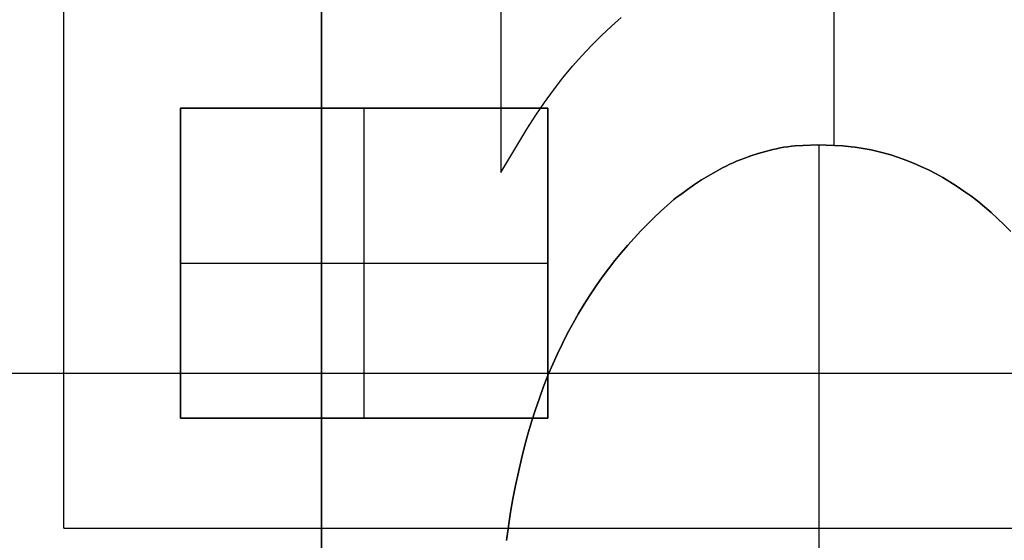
# Model space of a CAD drawing. Header units: millimetres. Extents: x -88 to 88, y -12 to 103.
# Tile 41 of 256: x -62.668 to -61.555, y 10.473 to 11.061. Entities that reach past the tile are written whole.
import ezdxf

# ---------------------------------------------------------------- set-up
doc = ezdxf.new("R2010")
doc.units = ezdxf.units.MM
doc.layers.add('Default', color=7, linetype='Continuous', true_color=0x000000)
doc.layers.add('TOP', color=7, linetype='Continuous', true_color=0xc80000)

msp = doc.modelspace()

# ---------------------------------------------------------------- linework, layer by layer
at = {"layer": 'Default', "color": 254, "true_color": 0xcad1ee, "extrusion": (1, 0, 0)}
for points in [[(11.6783, 0.2116), (5.1033, -2.9631)], [(5.1033, -2.9631), (11.6783, 0.2116)], [(5.1033, -2.9631), (11.6783, 0.2116)], [(4.7957, -2.7229), (11.5261, 0.5268)], [(4.7957, -2.7229), (11.5261, 0.5268)], [(11.5261, 0.5268), (4.7957, -2.7229)], [(11.0537, 8.2572), (11.0537, 8.308)], [(11.0084, 8.2572), (11.0084, 8.308)], [(11.0055, 8.2572), (11.0055, 8.308)], [(10.961, -7.82), (10.961, -4.9)], [(10.961, -7.82), (10.961, -4.9)], [(10.9532, 8.2572), (10.9532, 8.308)], [(10.9175, 8.2572), (10.9175, 8.308)], [(10.9197, 8.308), (10.9197, 8.2572)], [(10.9175, 8.2572), (10.9175, 8.308)], [(10.9098, 8.2572), (10.9098, 8.308)], [(10.9107, 8.2572), (10.9107, 8.308)], [(10.8976, 8.2572), (10.8976, 8.308)], [(10.8989, 8.2572), (10.8989, 8.308)], [(10.8885, 8.2572), (10.8885, 8.308)], [(10.8799, 8.2572), (10.8799, 8.308)], [(10.8826, 8.2572), (10.8826, 8.308)], [(10.8618, 8.2572), (10.8618, 8.308)], [(10.8577, 8.2572), (10.8577, 8.308)], [(10.8301, 8.2572), (10.8301, 8.308)], [(10.8365, 8.2572), (10.8365, 8.308)], [(10.798, 8.2572), (10.798, 8.308)], [(10.786, -7.82), (10.786, -4.9)], [(10.786, -7.82), (10.786, -4.9)], [(10.7604, 8.2572), (10.7604, 8.308)], [(10.7183, 8.2572), (10.7183, 8.308)], [(10.6717, 8.2572), (10.6717, 8.308)], [(10.6206, 8.2572), (10.6206, 8.308)], [(10.611, -4.9), (10.611, -7.82)], [(10.611, -4.9), (10.611, -7.82)], [(10.5649, 8.2572), (10.5649, 8.308)], [(10.5047, 8.2572), (10.5047, 8.308)]]:
    msp.add_lwpolyline(points, dxfattribs=at)
at = {"layer": 'Default', "color": 254, "true_color": 0xcad1ee}
for points in [[(-61.7471, 10.919), (-61.7471, 11.151)], [(-62.3264, 8.8922), (-62.3264, 11.1225)], [(-62.3264, 8.8922), (-62.3264, 11.1225)], [(-62.3264, 11.1225), (-62.3264, 8.8922)], [(-62.1237, 11.1225), (-62.1237, 10.8885)], [(-62.1237, 11.1225), (-62.1237, 10.8885)], [(-62.1237, 11.1225), (-62.1237, 10.8885)], [(-62.1237, 10.8885), (-62.0946, 10.9373), (-62.0843, 10.9532), (-62.0745, 10.9675), (-62.0643, 10.9815), (-62.0537, 10.9951), (-62.0427, 11.0084), (-62.0322, 11.0203), (-62.0214, 11.0318), (-62.0103, 11.0429), (-61.9988, 11.0537), (-61.9878, 11.0633)], [(-62.1237, 10.8885), (-62.0946, 10.9373), (-62.0843, 10.9532), (-62.0745, 10.9675), (-62.0643, 10.9815), (-62.0537, 10.9951), (-62.0427, 11.0084), (-62.0322, 11.0203), (-62.0214, 11.0318), (-62.0103, 11.0429), (-61.9988, 11.0537), (-61.9878, 11.0633)], [(-62.1237, 10.8885), (-62.0946, 10.9373), (-62.0843, 10.9532), (-62.0745, 10.9675), (-62.0643, 10.9815), (-62.0537, 10.9951), (-62.0427, 11.0084), (-62.0322, 11.0203), (-62.0214, 11.0318), (-62.0103, 11.0429), (-61.9988, 11.0537), (-61.9878, 11.0633)], [(-62.0708, 10.961), (-62.4861, 10.961)], [(-62.4861, 10.961), (-62.4861, 10.611)], [(-62.4861, 10.611), (-62.4861, 10.961)], [(-62.4861, 10.961), (-62.0708, 10.961)], [(-62.4861, 10.961), (-62.4861, 10.611)], [(-62.4861, 10.961), (-62.0708, 10.961)], [(-62.2785, 10.611), (-62.2785, 10.961)], [(-62.0708, 10.611), (-62.0708, 10.961)], [(-62.0708, 10.961), (-62.0708, 10.611)], [(-62.0708, 10.961), (-62.0708, 10.611)], [(-62.1176, 10.4726), (-62.1128, 10.5047), (-62.1102, 10.5198), (-62.1072, 10.5349), (-62.1041, 10.5499), (-62.1006, 10.5649), (-62.097, 10.5789), (-62.0932, 10.5929), (-62.0891, 10.6068), (-62.0847, 10.6206), (-62.0803, 10.6335), (-62.0756, 10.6464), (-62.0706, 10.6591), (-62.0653, 10.6717), (-62.0599, 10.6836), (-62.0543, 10.6953), (-62.0484, 10.7069), (-62.0422, 10.7183), (-62.036, 10.7291), (-62.0296, 10.7397), (-62.0229, 10.7501), (-62.016, 10.7604), (-62.0092, 10.7701), (-62.0021, 10.7795), (-61.9949, 10.7889), (-61.9874, 10.798), (-61.9803, 10.8062), (-61.9731, 10.8143), (-61.9656, 10.8223), (-61.9508, 10.8373), (-61.9435, 10.8443), (-61.9359, 10.8512), (-61.9321, 10.8545), (-61.9282, 10.8577), (-61.9244, 10.8607), (-61.9206, 10.8636), (-61.9129, 10.8693), (-61.905, 10.8747), (-61.8969, 10.8799), (-61.8892, 10.8847), (-61.8814, 10.8892), (-61.8734, 10.8935), (-61.8693, 10.8956), (-61.8652, 10.8976), (-61.8613, 10.8993), (-61.8574, 10.901), (-61.8534, 10.9027), (-61.8494, 10.9042), (-61.8413, 10.9071), (-61.8331, 10.9098), (-61.8248, 10.9122), (-61.8207, 10.9133), (-61.8165, 10.9143), (-61.8123, 10.9152), (-61.8081, 10.9161), (-61.8039, 10.9168), (-61.7996, 10.9175), (-61.7954, 10.918), (-61.7912, 10.9184), (-61.7827, 10.919), (-61.7657, 10.9197)], [(-62.1176, 10.4726), (-62.1128, 10.5047), (-62.1102, 10.5198), (-62.1072, 10.5349), (-62.1041, 10.5499), (-62.1006, 10.5649), (-62.097, 10.5789), (-62.0932, 10.5929), (-62.0891, 10.6068), (-62.0847, 10.6206), (-62.0803, 10.6335), (-62.0756, 10.6464), (-62.0706, 10.6591), (-62.0653, 10.6717), (-62.0599, 10.6836), (-62.0543, 10.6953), (-62.0484, 10.7069), (-62.0422, 10.7183), (-62.036, 10.7291), (-62.0296, 10.7397), (-62.0229, 10.7501), (-62.016, 10.7604), (-62.0092, 10.7701), (-62.0021, 10.7795), (-61.9949, 10.7889), (-61.9874, 10.798), (-61.9803, 10.8062), (-61.9731, 10.8143), (-61.9656, 10.8223), (-61.9508, 10.8373), (-61.9435, 10.8443), (-61.9359, 10.8512), (-61.9321, 10.8545), (-61.9282, 10.8577), (-61.9244, 10.8607), (-61.9206, 10.8636), (-61.9129, 10.8693), (-61.905, 10.8747), (-61.8969, 10.8799), (-61.8892, 10.8847), (-61.8814, 10.8892), (-61.8734, 10.8935), (-61.8693, 10.8956), (-61.8652, 10.8976), (-61.8613, 10.8993), (-61.8574, 10.901), (-61.8534, 10.9027), (-61.8494, 10.9042), (-61.8413, 10.9071), (-61.8331, 10.9098), (-61.8248, 10.9122), (-61.8207, 10.9133), (-61.8165, 10.9143), (-61.8123, 10.9152), (-61.8081, 10.9161), (-61.8039, 10.9168), (-61.7996, 10.9175), (-61.7954, 10.918), (-61.7912, 10.9184), (-61.7827, 10.919), (-61.7657, 10.9197)], [(-61.7657, 10.9197), (-61.7827, 10.919), (-61.7912, 10.9184), (-61.7954, 10.918), (-61.7996, 10.9175), (-61.8039, 10.9168), (-61.8081, 10.9161), (-61.8123, 10.9152), (-61.8165, 10.9143), (-61.8207, 10.9133), (-61.8248, 10.9122), (-61.8331, 10.9098), (-61.8413, 10.9071), (-61.8494, 10.9042), (-61.8534, 10.9027), (-61.8574, 10.901), (-61.8613, 10.8993), (-61.8652, 10.8976), (-61.8693, 10.8956), (-61.8734, 10.8935), (-61.8814, 10.8892), (-61.8892, 10.8847), (-61.8969, 10.8799), (-61.905, 10.8747), (-61.9129, 10.8693), (-61.9206, 10.8636), (-61.9244, 10.8607), (-61.9282, 10.8577), (-61.9321, 10.8545), (-61.9359, 10.8512), (-61.9435, 10.8443), (-61.9508, 10.8373), (-61.9656, 10.8223), (-61.9731, 10.8143), (-61.9803, 10.8062), (-61.9874, 10.798), (-61.9949, 10.7889), (-62.0021, 10.7795), (-62.0092, 10.7701), (-62.016, 10.7604), (-62.0229, 10.7501), (-62.0296, 10.7397), (-62.036, 10.7291), (-62.0422, 10.7183), (-62.0484, 10.7069), (-62.0543, 10.6953), (-62.0599, 10.6836), (-62.0653, 10.6717), (-62.0706, 10.6591), (-62.0756, 10.6464), (-62.0803, 10.6335), (-62.0847, 10.6206), (-62.0891, 10.6068), (-62.0932, 10.5929), (-62.097, 10.5789), (-62.1006, 10.5649), (-62.1041, 10.5499), (-62.1072, 10.5349), (-62.1102, 10.5198), (-62.1128, 10.5047), (-62.1176, 10.4726)], [(-61.7657, 10.9197), (-61.7469, 10.919), (-61.7375, 10.9183), (-61.7281, 10.9175), (-61.7235, 10.9169), (-61.719, 10.9163), (-61.7144, 10.9156), (-61.7099, 10.9147), (-61.7054, 10.9139), (-61.7009, 10.9129), (-61.6964, 10.9118), (-61.6919, 10.9107), (-61.6875, 10.9095), (-61.6832, 10.9082), (-61.6745, 10.9054), (-61.666, 10.9023), (-61.6575, 10.8989), (-61.6491, 10.8952), (-61.6407, 10.8913), (-61.6325, 10.8871), (-61.6245, 10.8826), (-61.6163, 10.8778), (-61.6083, 10.8727), (-61.6005, 10.8674), (-61.5928, 10.8618), (-61.5849, 10.8558), (-61.5773, 10.8496), (-61.5698, 10.8431), (-61.5625, 10.8365), (-61.5549, 10.8292), (-61.5476, 10.8217)], [(-61.7657, 10.9197), (-61.7469, 10.919), (-61.7375, 10.9183), (-61.7281, 10.9175), (-61.7235, 10.9169), (-61.719, 10.9163), (-61.7144, 10.9156), (-61.7099, 10.9147), (-61.7054, 10.9139), (-61.7009, 10.9129), (-61.6964, 10.9118), (-61.6919, 10.9107), (-61.6875, 10.9095), (-61.6832, 10.9082), (-61.6745, 10.9054), (-61.666, 10.9023), (-61.6575, 10.8989), (-61.6491, 10.8952), (-61.6407, 10.8913), (-61.6325, 10.8871), (-61.6245, 10.8826), (-61.6163, 10.8778), (-61.6083, 10.8727), (-61.6005, 10.8674), (-61.5928, 10.8618), (-61.5849, 10.8558), (-61.5773, 10.8496), (-61.5698, 10.8431), (-61.5625, 10.8365), (-61.5549, 10.8292), (-61.5476, 10.8217)], [(-61.5476, 10.8217), (-61.5549, 10.8292), (-61.5625, 10.8365), (-61.5698, 10.8431), (-61.5773, 10.8496), (-61.5849, 10.8558), (-61.5928, 10.8618), (-61.6005, 10.8674), (-61.6083, 10.8727), (-61.6163, 10.8778), (-61.6245, 10.8826), (-61.6325, 10.8871), (-61.6407, 10.8913), (-61.6491, 10.8952), (-61.6575, 10.8989), (-61.666, 10.9023), (-61.6745, 10.9054), (-61.6832, 10.9082), (-61.6875, 10.9095), (-61.6919, 10.9107), (-61.6964, 10.9118), (-61.7009, 10.9129), (-61.7054, 10.9139), (-61.7099, 10.9147), (-61.7144, 10.9156), (-61.719, 10.9163), (-61.7235, 10.9169), (-61.7281, 10.9175), (-61.7375, 10.9183), (-61.7469, 10.919), (-61.7657, 10.9197)], [(-61.7641, 9.7032), (-61.7641, 10.9197)], [(-62.4861, 10.786), (-62.0708, 10.786)], [(-66.7152, 10.6618), (-54.7772, 10.6618)], [(-62.4861, 10.611), (-62.0708, 10.611)], [(-62.0708, 10.611), (-62.4861, 10.611)], [(-62.0708, 10.611), (-62.4861, 10.611)]]:
    msp.add_lwpolyline(points, dxfattribs=at)
at = {"layer": 'Default', "color": 254, "true_color": 0xcad1ee, "extrusion": (2.20519e-19, 1, -4.63697e-10)}
msp.add_lwpolyline([(62.0708, -7.82), (62.0708, -4.9)], dxfattribs=at)
at = {"layer": 'Default', "color": 254, "true_color": 0xcad1ee, "extrusion": (1, 2.93373e-19, 4.75562e-10)}
msp.add_lwpolyline([(10.611, -4.9), (10.611, -7.82)], dxfattribs=at)
at = {"layer": 'TOP', "color": 254, "true_color": 0xcad1ee, "extrusion": (1, 0, 0)}
for points in [[(11.0891, 12.908), (10.4867, 12.8866)], [(10.4867, 12.5863), (11.0891, 12.6077)], [(10.7879, 12.8973), (10.7879, 12.597)]]:
    msp.add_lwpolyline(points, dxfattribs=at)
at = {"layer": 'TOP', "color": 254, "true_color": 0xcad1ee}
for points in [[(-62.6178, 10.4867), (-62.6178, 11.0891)], [(-62.6178, 10.4867), (-59.7627, 10.4867)]]:
    msp.add_lwpolyline(points, dxfattribs=at)
at = {"layer": 'TOP', "color": 254, "true_color": 0xcad1ee, "extrusion": (-9.48152e-08, 1, -2.9847e-09)}
msp.add_lwpolyline([(62.6178, 12.8866), (59.7627, 12.9765)], dxfattribs=at)
at = {"layer": 'TOP', "color": 254, "true_color": 0xcad1ee, "extrusion": (1, -1.11094e-14, 2.31952e-08)}
msp.add_lwpolyline([(10.4867, 12.5863), (10.4867, 12.8866)], dxfattribs=at)
at = {"layer": 'TOP', "color": 254, "true_color": 0xcad1ee, "extrusion": (0, 1, 0)}
msp.add_lwpolyline([(59.7627, 12.6762), (62.6178, 12.5863)], dxfattribs=at)

doc.saveas('drawing.dxf')
